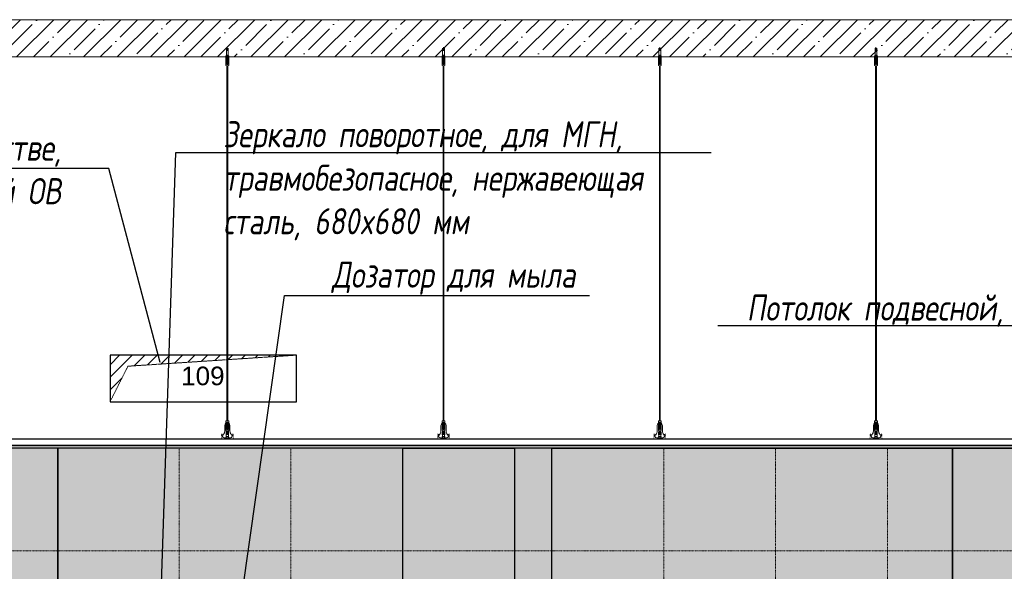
# Model space of a CAD drawing. Header units: millimetres. Extents: x -173851 to 481338, y -267897 to -21875.
# Tile 48 of 126: x -21117 to -15834, y -216253 to -213293. Entities that reach past the tile are written whole.
import ezdxf
from ezdxf import colors
from ezdxf.entities.mleader import LeaderData, LeaderLine
from ezdxf.math import Vec2, Vec3

# ---------------------------------------------------------------- set-up
doc = ezdxf.new("R2010")
doc.units = ezdxf.units.MM
doc.linetypes.add('( Hidden )', pattern=[0.375, 0.25, -0.125])
doc.linetypes.add('DASHDOT', pattern=[25.4, 12.7, -6.35, 0, -6.35])
doc.layers.get('Defpoints').update_dxf_attribs({"color": 31})
doc.layers.add('3_RC_Ceiling', color=253, linetype='Continuous', lineweight=5)
doc.layers.add('A-DETL-GENF', color=7, linetype='Continuous', lineweight=5)
doc.layers.add('dim_per', color=7, linetype='Continuous', lineweight=9, true_color=0x172e00)
doc.layers.add('dim_razv', color=7, linetype='DASHDOT', lineweight=9, true_color=0x0d1b0d)
doc.styles.add('fl_iso paper', font='isocpeur.ttf', dxfattribs={"width": 0.8, "oblique": 10})
doc.styles.get("Standard").update_dxf_attribs({"font": 'arial.ttf'})

# ---------------------------------------------------------------- blocks, each defined once
blk = doc.blocks.new('*U534')
at = {"layer": '3_RC_Ceiling', "ltscale": 20}
for p, q in [((490274.8, -63513), (490274.8, -63572.9)), ((490279.8, -63508.1), (490279.8, -63527.3)), ((490284.8, -63513), (490284.8, -63572.9)), ((490272.3, -63565.3), (490277.8, -63565.3)), ((490272.3, -63593.8), (490277.8, -63593.8)), ((490284.8, -63551.1), (490274.8, -63551.1)), ((490284.8, -63572.9), (490274.8, -63572.9)), ((490277.8, -63552.3), (490277.8, -63572.9)), ((490277.8, -63600.6), (490277.8, -63559.9)), ((490281.8, -63552.3), (490281.8, -63572.9)), ((490281.8, -63600.6), (490281.8, -63559.8)), ((490281.8, -63565.3), (490287.3, -63565.3)), ((490281.8, -63593.8), (490287.3, -63593.8)), ((490277.9, -65491.9), (490277.8, -63606.9)), ((490281.9, -65491.9), (490281.8, -63606.9)), ((490277.9, -65511.1), (490277.9, -65482.6)), ((490281.9, -65511.1), (490281.9, -65482.6)), ((490272.4, -65524.1), (490277.9, -65524.1)), ((490272.4, -65552.6), (490277.9, -65552.6)), ((490277.9, -65559.3), (490277.9, -65518.6)), ((490281.9, -65559.4), (490281.9, -65518.6)), ((490281.9, -65524.1), (490287.4, -65524.1)), ((490281.9, -65552.6), (490287.4, -65552.6)), ((490285.6, -65568.8), (490274.1, -65568.8)), ((490274.1, -65586.8), (490274.1, -65597.8)), ((490274.1, -65597.8), (490274.1, -65604.3)), ((490276.5, -65574.8), (490276.5, -65571.4)), ((490277.9, -65570.9), (490277, -65570.9)), ((490277.9, -65575.3), (490277, -65575.3)), ((490277.4, -65574.8), (490277.3, -65570.9)), ((490277.9, -65574.8), (490277.4, -65574.8)), ((490277.9, -65582.5), (490277.9, -65566.3)), ((490281.9, -65582.5), (490281.9, -65566.3)), ((490282.8, -65570.9), (490281.9, -65570.9)), ((490282.4, -65574.8), (490281.9, -65574.8)), ((490282.8, -65575.3), (490281.9, -65575.3)), ((490282.4, -65574.8), (490282.4, -65570.9)), ((490283.3, -65574.8), (490283.3, -65571.4)), ((490285.6, -65586.8), (490285.6, -65597.8)), ((490285.6, -65597.8), (490285.6, -65604.3))]:
    blk.add_line(p, q, dxfattribs=at)
at = {"layer": '3_RC_Ceiling', "ltscale": 20, "elevation": -5.1}
blk.add_lwpolyline([(490272.3, -63554.6), (490272.3, -63605.4, 0.311691), (490287.3, -63605.4), (490287.3, -63554.6, 0.333333)], format="xyb", close=True, dxfattribs=at)
at = {"layer": '3_RC_Ceiling', "ltscale": 20}
for points in [[(490282, -63560.3, 0.15158), (490281.9, -63559.9, 0.106977), (490281.4, -63559.4, 0.07462), (490280.7, -63559.1, 0.061287), (490279.8, -63559, 0.061287), (490279, -63559.1, 0.07462), (490278.3, -63559.4, 0.106977), (490277.8, -63559.9, 0.15158), (490277.7, -63560.3, 0.156429), (490277.8, -63560.8, 0.106977)], [(490282, -63560.4, -0.164855), (490281.8, -63560.8, -0.106977)], [(490282, -63600.1, -0.15158), (490281.9, -63600.6, -0.106977), (490281.4, -63601, -0.07462), (490280.7, -63601.3, -0.061287), (490279.8, -63601.4, -0.061287), (490279, -63601.3, -0.07462), (490278.3, -63601, -0.106977), (490277.8, -63600.6, -0.15158), (490277.7, -63600.1, -0.156429), (490277.8, -63599.6, -0.106977)], [(490281.8, -63599.6, -0.164855), (490282, -63600.1, -0.15158)], [(490287.4, -65524.7, -0.160742), (490293.9, -65538), (490293.9, -65568.4, 0.196304), (490301, -65585.9, -0.186577), (490301.9, -65587.9, 0.403263), (490303.4, -65589.3), (490303.4, -65589.3, 0.315299), (490304.8, -65588.4), (490305, -65587.7, -0.253979), (490306.1, -65586.8, -0.113914), (490306.5, -65586.8, -0.349227), (490307.7, -65588.2), (490307.7, -65590.4, -0.065543), (490307.5, -65591.7), (490306.1, -65596.9, -0.339454), (490296.4, -65604.3), (490263.3, -65604.3, -0.339454), (490253.6, -65596.9), (490252.2, -65591.7, -0.065543), (490252, -65590.4), (490252, -65588.2, -0.349227), (490253.2, -65586.8, -0.113914), (490253.6, -65586.8, -0.253979), (490254.7, -65587.7), (490254.9, -65588.4, 0.315299), (490256.4, -65589.3), (490256.4, -65589.3, 0.403263), (490257.9, -65587.9, -0.186577), (490258.7, -65585.9, 0.196304), (490265.9, -65568.4), (490265.9, -65538, -0.160742), (490272.4, -65524.7)], [(490282, -65519.1, 0.15158), (490281.9, -65518.6, 0.106977), (490281.4, -65518.2, 0.07462), (490280.7, -65517.9, 0.061287), (490279.9, -65517.8, 0.061287), (490279, -65517.9, 0.07462), (490278.3, -65518.2, 0.106977), (490277.8, -65518.6, 0.15158), (490277.7, -65519.1, 0.156429), (490277.9, -65519.6, 0.106977)], [(490282, -65519.1, -0.164855), (490281.9, -65519.6, -0.106977)], [(490285.6, -65588.8), (490286.4, -65588.8, 0.414214), (490286.9, -65588.3), (490286.9, -65587.3, 0.414214), (490286.4, -65586.8), (490273.4, -65586.8, 0.414214), (490272.9, -65587.3), (490272.9, -65588.3, 0.414214), (490273.4, -65588.8), (490274.1, -65588.8)], [(490285.6, -65595.8), (490286.4, -65595.8, -0.414214), (490286.9, -65596.3), (490286.9, -65597.3, -0.414214), (490286.4, -65597.8), (490273.4, -65597.8, -0.414214), (490272.9, -65597.3), (490272.9, -65596.3, -0.414214), (490273.4, -65595.8), (490274.1, -65595.8)], [(490285.6, -65604.3), (490285.6, -65605.3, -0.414214), (490282.6, -65608.3), (490277.1, -65608.3, -0.414214), (490274.1, -65605.3), (490274.1, -65604.3)], [(490282, -65558.9, -0.15158), (490281.9, -65559.3, -0.106977), (490281.4, -65559.8, -0.07462), (490280.7, -65560.1, -0.061287), (490279.9, -65560.2, -0.061287), (490279, -65560.1, -0.07462), (490278.3, -65559.8, -0.106977), (490277.8, -65559.3, -0.15158), (490277.7, -65558.9, -0.156429), (490277.9, -65558.4, -0.106977)], [(490281.9, -65558.4, -0.164855), (490282, -65558.9, -0.15158)]]:
    blk.add_lwpolyline(points, format="xyb", dxfattribs=at)
blk.add_lwpolyline([(490272.4, -65513.4), (490272.4, -65564.2, 0.311691), (490287.4, -65564.2), (490287.4, -65513.4, 0.333333)], format="xyb", close=True, dxfattribs=at)
at = {"layer": '3_RC_Ceiling', "ltscale": 20, "const_width": 2.22}
blk.add_lwpolyline([(490307.6, -65584.7, -1), (490312.1, -65584.7), (490312.1, -65586.3, -0.267949), (490311.4, -65587.5, 0.57735), (490311.4, -65589.9, -0.267949), (490312.1, -65591.1), (490312.1, -65593.7, -0.267949), (490311.4, -65594.9, 0.57735), (490311.4, -65597.3, -0.267949), (490312.1, -65598.5), (490312.1, -65601.2, -0.267949), (490311.4, -65602.4, 0.57735), (490311.4, -65604.8, -0.267949), (490312.1, -65606), (490312.1, -65608.8, -0.414214), (490310.7, -65610.2), (490304.5, -65610.2, -0.247529), (490303.3, -65609.6, 0.247529), (490302.2, -65609), (490298.3, -65609, 0.247529), (490297.1, -65609.6, -0.247529), (490296, -65610.2), (490282.3, -65610.2, -0.267949), (490281.1, -65609.5, 0.57735), (490278.7, -65609.5, -0.267949), (490277.5, -65610.2), (490263.7, -65610.2, -0.247529), (490262.6, -65609.6, 0.247529), (490261.4, -65609), (490257.6, -65609, 0.247529), (490256.4, -65609.6, -0.247529), (490255.3, -65610.2), (490249, -65610.2, -0.414214), (490247.6, -65608.8), (490247.6, -65606, -0.267949), (490248.3, -65604.8, 0.57735), (490248.3, -65602.4, -0.267949), (490247.6, -65601.2), (490247.6, -65598.5, -0.267949), (490248.3, -65597.3, 0.57735), (490248.3, -65594.9, -0.267949), (490247.6, -65593.7), (490247.6, -65591.1, -0.267949), (490248.3, -65589.9, 0.57735), (490248.3, -65587.5, -0.267949), (490247.6, -65586.3), (490247.6, -65584.7, -1), (490252.1, -65584.7, -1)], format="xyb", dxfattribs=at)
at = {"layer": '3_RC_Ceiling', "ltscale": 20, "flags": 128}
blk.add_lwpolyline([(490285.6, -65586.8, -0.414214), (490286.1, -65586.3), (490286.6, -65586.3), (490286.6, -65573.3), (490286.1, -65573.3, -0.414214), (490285.6, -65572.8), (490285.6, -65567.9), (490274.1, -65567.9), (490274.1, -65572.8, -0.414214), (490273.6, -65573.3), (490273.1, -65573.3), (490273.1, -65586.3), (490273.6, -65586.3, -0.414214), (490274.1, -65586.8)], format="xyb", dxfattribs=at)
at = {"layer": '3_RC_Ceiling', "ltscale": 20}
for centre in [(490279.8, -63569.1), (490279.8, -63589.1), (490279.9, -65527.8), (490279.9, -65547.8)]:
    blk.add_circle(centre, 1.6, dxfattribs=at)
for centre, radius, start, end in [((490279.8, -63579.1), 2.8, 131.8117, 228.1912), ((490279.8, -63579.1), 2.8, 131.8117, 228.1912), ((490279.8, -63579.1), 2.8, 48.191, 131.8117), ((490279.8, -63579.1), 2.8, 228.1912, 311.8118), ((490279.8, -63579.1), 2.8, 311.8118, 48.191), ((490279.9, -65537.8), 2.8, 131.8117, 228.1912), ((490279.9, -65537.8), 2.8, 131.8117, 228.1912), ((490279.9, -65537.8), 2.8, 48.191, 131.8117), ((490279.9, -65537.8), 2.8, 228.1912, 311.8118), ((490279.9, -65537.8), 2.8, 311.8118, 48.191), ((490277, -65571.4), 0.5, 90.0014, 180.0014), ((490277, -65574.8), 0.5, 180.0014, 270.0014), ((490278.4, -65582.5), 0.531, 180.0014, 219.6407), ((490279.1, -65581.9), 1.44, 219.6407, 243.4364), ((490279.6, -65581), 2.48, 243.4364, 258.3005), ((490279.9, -65579.5), 3.99, 258.3005, 270.0014), ((490279.9, -65579.5), 3.99, 270.0014, 281.7023), ((490280.2, -65581), 2.48, 281.7023, 296.5665), ((490280.6, -65581.9), 1.44, 296.5665, 320.3621), ((490281.3, -65582.5), 0.531, 320.3621, 0.0014), ((490282.8, -65571.4), 0.5, 0.0014, 90.0014), ((490282.8, -65574.8), 0.5, 270.0014, 0.0014)]:
    blk.add_arc(centre, radius, start, end, dxfattribs=at)
blk = doc.blocks.new('*U535')
at = {"layer": '3_RC_Ceiling'}
blk.add_blockref('*U534', (-490279.9, 64657.8, 2.5), dxfattribs=at)
blk = doc.blocks.new('*U536')
at = {"color": 0, "linetype": 'ByBlock', "lineweight": -2, "transparency": 16777216}
for p in [(3480, 0), (4640, 0), (5800, 0), (6960, 0)]:
    blk.add_blockref('*U535', p, dxfattribs=at)
blk = doc.blocks.new('*U1248')
at = {"layer": 'dim_razv', "color": 253, "ltscale": 0.3, "transparency": 33554687}
blk.add_lwpolyline([(0, -1500), (0, 1450)], dxfattribs=at)
blk = doc.blocks.new('*U1249')
at = {"layer": 'dim_razv', "color": 0, "linetype": 'ByBlock', "lineweight": -2, "transparency": 16777216}
for p in [(-600, 0), (0, 0)]:
    blk.add_blockref('*U1248', p, dxfattribs=at)
blk = doc.blocks.new('*U1250')
at = {"layer": 'dim_razv', "color": 253, "ltscale": 0.3, "transparency": 33554687}
blk.add_lwpolyline([(0, -1500), (0, 1450)], dxfattribs=at)
blk = doc.blocks.new('*U1251')
at = {"layer": 'dim_razv', "color": 0, "linetype": 'ByBlock', "lineweight": -2, "transparency": 16777216}
for p in [(0, 0), (600, 0), (1200, 0)]:
    blk.add_blockref('*U1250', p, dxfattribs=at)

msp = doc.modelspace()

# ---------------------------------------------------------------- hatches: boundary and pattern name
at = {"linetype": '( Hidden )', "lineweight": 13, "ltscale": 1000}
h = msp.add_hatch(dxfattribs=at)
h.set_pattern_fill('ANSI31', color=253, scale=15)
h.set_pattern_definition([(45, (-189254.66, -19056.63), (-33.6759605, 33.6759605), [])])
h.paths.add_polyline_path([(-20631.8, -215343), (-20631.8, -215093), (-19631.8, -215093), (-20536, -215152.5)])
at = {"layer": 'A-DETL-GENF'}
h = msp.add_hatch(dxfattribs=at)
h.set_pattern_fill('ANSI35', color=256, scale=20, style=0)
h.set_pattern_definition([(45, (-144617.71, -221132.36), (-89.80256, 89.80256), []), (45, (-144527.91, -221132.36), (-89.80256, 89.80256), [158.75, -31.75, 0, -31.75])])
h.paths.add_polyline_path([(-24061.8, -213493), (-13300.6, -213493), (-13300.6, -213293), (-24061.8, -213293)])
at = {"layer": 'dim_razv', "true_color": 0xffffff, "transparency": 33554687}
h = msp.add_hatch(dxfattribs=at)
h.set_pattern_fill('AR-SAND', scale=3, angle=315)
h.paths.add_polyline_path([(-23661.7, -218543), (-20911.7, -218543), (-20911.7, -215593), (-23661.7, -215593)])
h.paths.add_polyline_path([(-20911.7, -218543), (-19061.7, -218543), (-19061.7, -215593), (-20911.7, -215593)])
h.paths.add_polyline_path([(-18461.6, -218543), (-19061.7, -218543), (-19061.7, -215593), (-18461.6, -215593)])
h.paths.add_polyline_path([(-18261.8, -215593), (-18461.6, -215593), (-18461.6, -218543), (-18261.8, -218543)])
h.paths.add_polyline_path([(-16111.8, -218543), (-18261.8, -218543), (-18261.8, -215593), (-16111.8, -215593)])
h.paths.add_polyline_path([(-15431.8, -216263), (-14381.8, -216263), (-14381.8, -218543), (-15431.8, -218543)], flags=16)
h.paths.add_polyline_path([(-14061.8, -218543), (-16111.8, -218543), (-16111.8, -215593), (-14061.8, -215593)])

# ---------------------------------------------------------------- linework, layer by layer
at = {"lineweight": 13}
msp.add_lwpolyline([(-24061.8, -213493), (-13300.6, -213493), (-13300.6, -213293), (-24061.8, -213293)], close=True, dxfattribs=at)
at = {"linetype": 'ByBlock'}
for points in [[(-20631.8, -215343), (-19631.8, -215343), (-19631.8, -215093), (-20631.8, -215093)], [(-23661.7, -215543), (-14061.8, -215543), (-14061.8, -215578), (-23661.7, -215578)], [(-14061.8, -215593), (-23661.7, -215593), (-23661.7, -215578), (-14061.8, -215578)], [(-23661.7, -218543), (-20911.7, -218543), (-20911.7, -215593), (-23661.7, -215593)], [(-20911.7, -218543), (-19061.7, -218543), (-19061.7, -215593), (-20911.7, -215593)], [(-18461.6, -218543), (-19061.7, -218543), (-19061.7, -215593), (-18461.6, -215593)], [(-18261.8, -215593), (-18461.6, -215593), (-18461.6, -218543), (-18261.8, -218543)], [(-16111.8, -218543), (-18261.8, -218543), (-18261.8, -215593), (-16111.8, -215593)], [(-14061.8, -218543), (-16111.8, -218543), (-16111.8, -215593), (-14061.8, -215593)]]:
    msp.add_lwpolyline(points, close=True, dxfattribs=at)
at = {"color": 253, "linetype": '( Hidden )', "lineweight": 13, "ltscale": 15}
msp.add_lwpolyline([(-20631.8, -215343), (-20631.8, -215093), (-19631.8, -215093), (-20536, -215152.5)], close=True, dxfattribs=at)
at = {"layer": 'dim_razv', "color": 253, "ltscale": 0.3, "transparency": 33554687}
msp.add_lwpolyline([(-23661.7, -216143), (-14061.8, -216143)], dxfattribs=at)

# ---------------------------------------------------------------- block references
at = {"linetype": 'ByBlock'}
msp.add_blockref('*U536', (-23482.7, -214590.5, -2.5), dxfattribs=at)
at = {"layer": 'dim_razv', "linetype": 'ByBlock'}
for name, p in [('*U1249', (-19661.7, -217043)), ('*U1251', (-17661.8, -217043))]:
    msp.add_blockref(name, p, dxfattribs=at)

# ---------------------------------------------------------------- texts
at = {"layer": 'Defpoints', "lineweight": 13, "insert": (-20134, -215205.3), "char_height": 100, "attachment_point": 5}
msp.add_mtext_dynamic_manual_height_columns('109', width=219.763, gutter_width=12.5, heights=[0], dxfattribs=at)

# ---------------------------------------------------------------- leaders
at = {"layer": 'dim_per', "linetype": 'ByBlock'}
ml = msp.add_multileader_mtext('Standard', dxfattribs=at)
ml.set_content('Зеркало поворотное, для МГН, травмобезопасное, нержавеющая сталь, 680x680 мм', color=256, style='fl_iso paper')
ml.set_leader_properties()
ml.build(insert=Vec2(0, 0))
ml.multileader.update_dxf_attribs({"text_left_attachment_type": 6, "text_right_attachment_type": 6, "dogleg_length": 252.8})
ctx = ml.context
ctx.base_point, ctx.char_height, ctx.plane_origin = Vec3(-20026.1, -214005.8), 140, Vec3(-16336.4, -220666.4)
ctx.left_attachment, ctx.right_attachment = 6, 6
notes = []
notes.append((ctx, [(1, (1, 1, 0), (-20278.9, -214005.8), (1, 0), 252.8, [(0, [(-20371.7, -216793)], 0, [])])]))
ctx.mtext.insert, ctx.mtext.width, ctx.mtext.flow_direction = Vec3(-20024.1, -213837.8), 2590.721, 5
ml = msp.add_multileader_mtext('Standard', dxfattribs=at)
ml.set_content('Отверстие 109, в запотолочном пространстве,\\Pразмер 1000х250(Н)мм, для коммуникаций ОВ', color=256, style='fl_iso paper')
ml.set_leader_properties()
ml.build(insert=Vec2(0, 0))
ml.multileader.update_dxf_attribs({"text_left_attachment_type": 6, "text_right_attachment_type": 6, "dogleg_length": 252.8})
ctx = ml.context
ctx.base_point, ctx.char_height, ctx.plane_origin = Vec3(-24293.3, -214091.9), 140, Vec3(-21923.3, -211072.9)
ctx.left_attachment, ctx.right_attachment, ctx.text_align_type = 6, 6, 2
notes.append((ctx, [(1, (1, 1, 0), (-20639.2, -214091.9), (-1, 0), 252.8, [(0, [(-20362.3, -215136.7)], 0, [])])]))
ctx.mtext.insert, ctx.mtext.width, ctx.mtext.alignment, ctx.mtext.flow_direction = Vec3(-20894, -213909.9), 4748.119, 3, 5
ml = msp.add_multileader_mtext('Standard', dxfattribs=at)
ml.set_content('Дозатор для мыла', color=256, style='fl_iso paper')
ml.set_leader_properties()
ml.build(insert=Vec2(0, 0))
ml.multileader.update_dxf_attribs({"text_left_attachment_type": 6, "text_right_attachment_type": 6, "dogleg_length": 252.8})
ctx = ml.context
ctx.base_point, ctx.char_height, ctx.plane_origin = Vec3(-19443.6, -214773.3), 140, Vec3(-13985.5, -217154.7)
ctx.left_attachment, ctx.right_attachment = 6, 6
notes.append((ctx, [(1, (1, 1, 0), (-19696.4, -214773.3), (1, 0), 252.8, [(0, [(-20074.5, -217448.3)], 0, [])])]))
ctx.mtext.insert, ctx.mtext.width, ctx.mtext.flow_direction = Vec3(-19441.6, -214591.3), 2590.721, 5
ml = msp.add_multileader_mtext('Standard', dxfattribs=at)
ml.set_content('Потолок подвесной, ГКЛ', color=256, style='fl_iso paper')
ml.set_leader_properties()
ml.build(insert=Vec2(0, 0))
ml.multileader.update_dxf_attribs({"text_left_attachment_type": 6, "text_right_attachment_type": 6, "dogleg_length": 252.8})
ctx = ml.context
ctx.base_point, ctx.char_height, ctx.plane_origin = Vec3(-17235.6, -214936.1), 140, Vec3(-14893.7, -212728.3)
ctx.left_attachment, ctx.right_attachment, ctx.text_align_type = 6, 6, 2
notes.append((ctx, [(1, (1, 1, 0), (-15241.4, -214936.1), (-1, 0), 252.8, [(0, [(-15062, -215627.1)], 0, [])])]))
ctx.mtext.insert, ctx.mtext.alignment, ctx.mtext.flow_direction = Vec3(-15496.2, -214768.1), 3, 5
for ctx, leaders in notes:
    for number, flags, end, landing, length, lines in leaders:
        leader = LeaderData()
        leader.index, (leader.has_last_leader_line, leader.has_dogleg_vector, leader.attachment_direction) = number, flags
        leader.last_leader_point, leader.dogleg_vector, leader.dogleg_length = Vec3(end), Vec3(landing), length
        for number, points, colour, breaks in lines:
            line = LeaderLine()
            line.index, line.vertices, line.color, line.breaks = number, Vec3.list(points), colors.encode_raw_color(colour), breaks
            leader.lines.append(line)
        ctx.leaders.append(leader)

doc.saveas('drawing.dxf')
